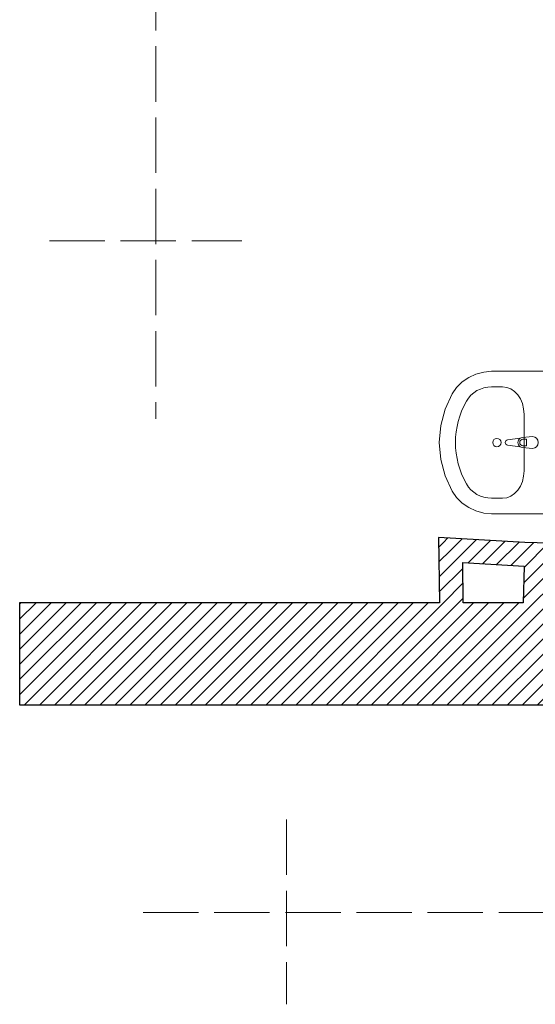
# Model space of a CAD drawing. Header units: millimetres. Extents: x 27262 to 215252, y 16288 to 306312.
# Tile 52 of 76: x 142251 to 143882, y 176688 to 179800. Entities that reach past the tile are written whole.
import ezdxf

# ---------------------------------------------------------------- set-up
doc = ezdxf.new("R2010")
doc.units = ezdxf.units.MM
doc.linetypes.add('Krawędzie ukryte', pattern=[225, 175, -50])
doc.layers.add('KR_INW', color=252, linetype='Continuous')
doc.layers.add('PRZEBUDOWA_W_KAN', color=252, linetype='Continuous')
for name, color, linetype, lineweight in [('KR_INW_Nr_pióra__101', 252, 'Continuous', 5), ('KR_INW_Nr_pióra__27', 252, 'Continuous', 25), ('PRZEBUDOWA_W_KAN_Nr_pióra__101', 252, 'Continuous', 5), ('PRZEDBUOWA_PUNKTY_OŚW_Nr_pióra__48', 252, 'Continuous', 15)]:
    doc.layers.add(name, color=color, linetype=linetype, lineweight=lineweight)
pattern_1 = [(45, (0, 0), (-31.819804, 31.819804), [])]

# ---------------------------------------------------------------- blocks, each defined once
blk = doc.blocks.new('Ściana_15', base_point=(212100.3, 115577.1))
at = {"layer": 'KR_INW_Nr_pióra__101', "linetype": 'Continuous'}
h = blk.add_hatch(dxfattribs=at)
h.set_pattern_fill('CEGŁA_LICÓWKA', color=256, style=0, pattern_type=2)
h.set_pattern_definition(pattern_1)
h.paths.add_polyline_path([(212299.9, 115147.1), (212316.5, 115826.1), (212106.6, 115831.2), (212100.3, 115577.1)])
at = {"layer": 'KR_INW_Nr_pióra__27', "linetype": 'Continuous', "flags": 128}
for points in [[(212316.5, 115826.1), (212106.6, 115831.2)], [(212310.6, 115586.8), (212316.5, 115826.1)], [(212104.1, 115731.2), (212100.3, 115577.1)]]:
    blk.add_lwpolyline(points, dxfattribs=at)
blk = doc.blocks.new('Ściana_31', base_point=(211743.7, 115852.7))
at = {"layer": 'KR_INW_Nr_pióra__101', "linetype": 'Continuous'}
h = blk.add_hatch(dxfattribs=at)
h.set_pattern_fill('CEGŁA_LICÓWKA', color=256, style=0, pattern_type=2)
h.set_pattern_definition(pattern_1)
h.paths.add_polyline_path([(211845, 115746.5), (212104.1, 115731.2), (212106.6, 115831.2), (211743.7, 115852.7)])
at = {"layer": 'KR_INW_Nr_pióra__27', "linetype": 'Continuous', "flags": 128}
for points in [[(212106.6, 115831.2), (211743.7, 115852.7)], [(211845, 115746.5), (212104.1, 115731.2)]]:
    blk.add_lwpolyline(points, dxfattribs=at)
blk = doc.blocks.new('Ściana_32', base_point=(211743.7, 115852.7))
at = {"layer": 'KR_INW_Nr_pióra__101', "linetype": 'Continuous'}
h = blk.add_hatch(dxfattribs=at)
h.set_pattern_fill('CEGŁA_LICÓWKA', color=256, style=0, pattern_type=2)
h.set_pattern_definition(pattern_1)
h.paths.add_polyline_path([(211743.7, 115852.7), (211746.9, 115577.1), (211846.9, 115577.1), (211845, 115746.5)])
at = {"layer": 'KR_INW_Nr_pióra__27', "linetype": 'Continuous', "flags": 128}
for points in [[(211743.7, 115852.7), (211746.9, 115577.1)], [(211846.9, 115577.1), (211845, 115746.5)]]:
    blk.add_lwpolyline(points, dxfattribs=at)
blk = doc.blocks.new('Ściana_128', base_point=(209976.4, 115577.1))
at = {"layer": 'KR_INW_Nr_pióra__101', "linetype": 'Continuous'}
h = blk.add_hatch(dxfattribs=at)
h.set_pattern_fill('CEGŁA_LICÓWKA', color=256, style=0, pattern_type=2)
h.set_pattern_definition(pattern_1)
h.paths.add_polyline_path([(209976.4, 115147.1), (212299.9, 115147.1), (212100.3, 115577.1), (209976.4, 115577.1)])
at = {"layer": 'KR_INW_Nr_pióra__27', "linetype": 'Continuous', "flags": 128}
for points in [[(211746.9, 115577.1), (209976.4, 115577.1)], [(209976.4, 115577.1), (209976.4, 115147.1)], [(212100.3, 115577.1), (211846.9, 115577.1)], [(209976.4, 115147.1), (212299.9, 115147.1)]]:
    blk.add_lwpolyline(points, dxfattribs=at)
blk = doc.blocks.new('Umywalka 19_2')
at = {"layer": 'PRZEBUDOWA_W_KAN_Nr_pióra__101', "linetype": 'Continuous'}
for p, q in [((-300, 0), (-300, -229.1)), ((300, 0), (-300, 0)), ((300, -229.1), (300, 0)), ((-25, -57.3), (-21, -99.3)), ((-13.6, -97.1), (-13.6, -82.2)), ((-13.6, -82.2), (13.6, -82.2)), ((13.6, -82.2), (13.6, -97.1)), ((21, -99.3), (25, -57.3)), ((118.8, -92.3), (-118.8, -92.3)), ((-17.7, -108.8), (-11.1, -161.7)), ((11.1, -161.7), (17.7, -108.8)), ((-234.8, -183.3), (-234.8, -229.1)), ((234.8, -183.3), (234.8, -229.1)), ((-300, -229.1), (-297.1, -262.8)), ((297.1, -262.8), (300, -229.1)), ((-297.1, -262.8), (-288.5, -295.5)), ((288.5, -295.5), (297.1, -262.8)), ((-288.5, -295.5), (-274.5, -326)), ((-274.5, -326), (-255.5, -353.4)), ((255.5, -353.4), (274.5, -326)), ((274.5, -326), (288.5, -295.5)), ((-255.5, -353.4), (-232.2, -376.9)), ((232.2, -376.9), (255.5, -353.4)), ((-232.2, -376.9), (-205.2, -395.6)), ((-205.2, -395.6), (-140, -425.5)), ((140, -425.5), (205.2, -395.6)), ((205.2, -395.6), (232.2, -376.9)), ((-140, -425.5), (-71, -443.8)), ((-71, -443.8), (0, -450)), ((0, -450), (71, -443.8)), ((71, -443.8), (140, -425.5))]:
    blk.add_line(p, q, dxfattribs=at)
blk.add_circle((0, -207), 17.5, dxfattribs=at)
for centre, radius, start, end in [((0, -57.3), 25, 0, 180), ((0, -97.4), 21.1, 185.1696, 212.771), ((0, -97.4), 21.1, 212.771, 327.229), ((0, -97.1), 13.6, 180, 0), ((0, -97.4), 21.1, 327.229, 354.8304), ((0, -160.3), 11.2, 187.1389, 352.8611)]:
    blk.add_arc(centre, radius, start, end, dxfattribs=at)
for centre, major_axis, ratio, start_param, end_param in [((-118.7, -183.3), (-116.1, 0), 0.783646, 4.712389, 6.283185), ((118.7, -183.3), (-116.1, 0), 0.783646, 3.141593, 4.712389), ((-118.9, -229.1), (0, -121.2), 0.956522, 4.712389, 5.78621), ((118.9, -229.1), (0, -121.2), 0.956522, 0.496975, 1.570796), ((0, 0), (0, -381.8), 0.956522, 5.78621, 6.78016)]:
    blk.add_ellipse(centre, major_axis=major_axis, ratio=ratio, start_param=start_param, end_param=end_param, dxfattribs=at)

msp = doc.modelspace()

# ---------------------------------------------------------------- linework, layer by layer
at = {"layer": 'PRZEDBUOWA_PUNKTY_OŚW_Nr_pióra__48', "color": 252, "linetype": 'Krawędzie ukryte'}
for p, q in [((142681.6, 181515.5), (142681.6, 178537.9)), ((142345.1, 179100.2), (142953.6, 179100.2)), ((143095.4, 177271.5), (143095.4, 176687.8)), ((142641.3, 176977.9), (145470.8, 176977.9))]:
    msp.add_line(p, q, dxfattribs=at)

# ---------------------------------------------------------------- block references
at = {"layer": 'KR_INW', "color": 252, "xscale": 0.75, "yscale": 0.75, "zscale": 0.75}
for name, p in [('Ściana_31', (143576.3, 178163.3)), ('Ściana_32', (143576.3, 178163.3)), ('Ściana_15', (143843.7, 177956.6)), ('Ściana_128', (142250.7, 177956.6))]:
    msp.add_blockref(name, p, dxfattribs=at)
at = {"layer": 'PRZEBUDOWA_W_KAN', "color": 252, "linetype": 'Continuous', "lineweight": 13, "xscale": 0.75, "yscale": 0.75, "zscale": 750, "rotation": 270}
msp.add_blockref('Umywalka 19_2', (143915.8, 178463.3), dxfattribs=at)

doc.saveas('drawing.dxf')
